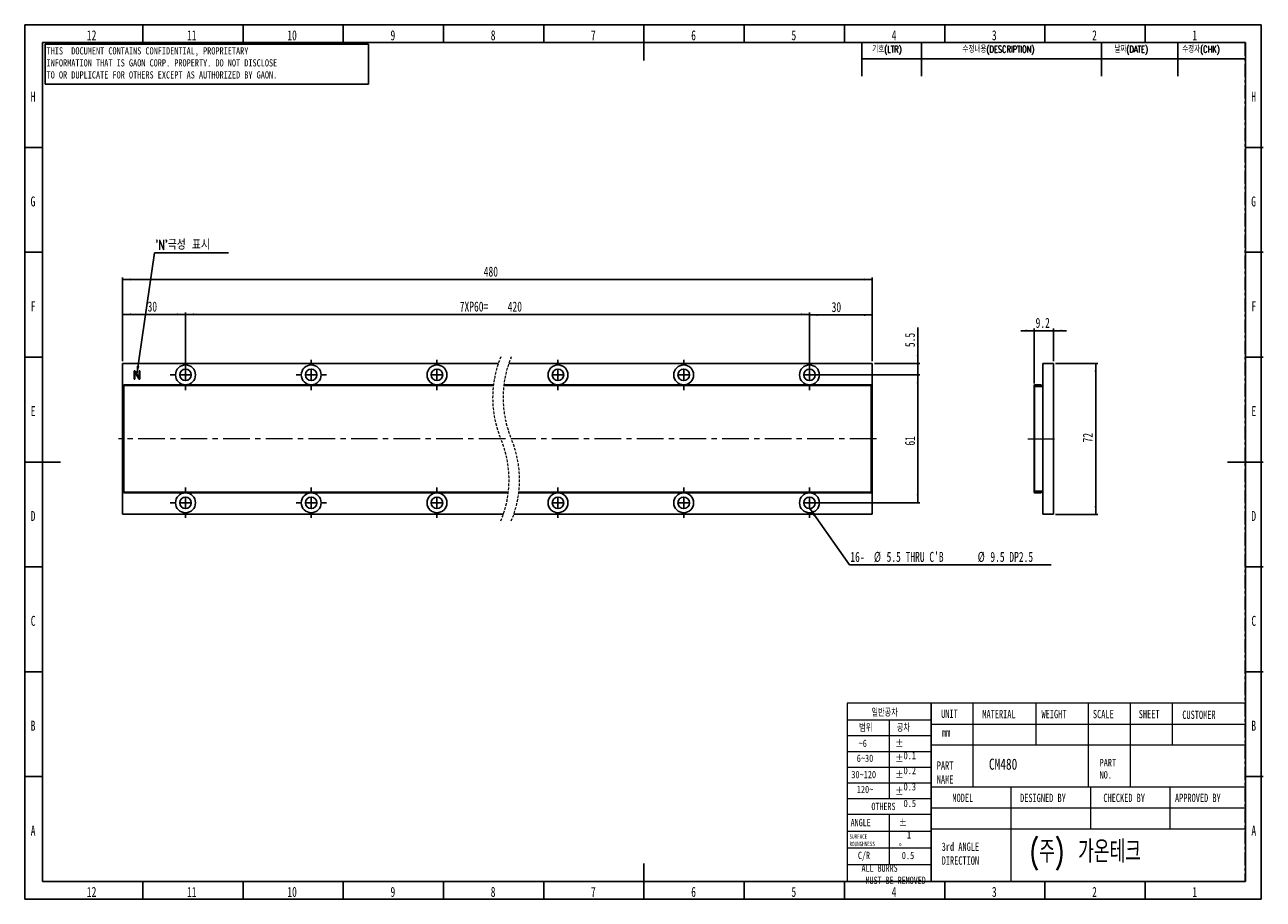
# Model space of a CAD drawing. Header units: millimetres. Extents: x 1 to 593, y 1 to 419.
import ezdxf

# ---------------------------------------------------------------- set-up
doc = ezdxf.new("R2010")
doc.units = ezdxf.units.MM
for name, pattern in [('CENTER', [10.16, 6.35, -1.27, 1.27, -1.27]), ('CENTERX2', [20.32, 12.7, -2.54, 2.54, -2.54]), ('HIDDEN', [1.905, 1.27, -0.635])]:
    doc.linetypes.add(name, pattern=pattern)
for name, color, linetype in [('CENTER_LINE', 1, 'CENTER'), ('DIM', 7, 'Continuous'), ('FORMAT', 7, 'Continuous')]:
    doc.layers.add(name, color=color, linetype=linetype)
doc.styles.add('SLDTEXTSTYLE0', font='TXT', dxfattribs={"width": 0.7})
doc.styles.add('SLDTEXTSTYLE1', font='TXT', dxfattribs={"width": 0.75})
doc.styles.add('SLDTEXTSTYLE2', font='TXT', dxfattribs={"width": 0.7, "bigfont": 'bigfont'})
doc.styles.add('SLDTEXTSTYLE3', font='TXT', dxfattribs={"width": 0.694444})
doc.dimstyles.new('SLDDIMSTYLE0', dxfattribs={"dimtxt": 5.45083, "dimasz": 4, "dimexe": 0, "dimexo": 0.0625, "dimgap": 1.362708, "dimtad": 1, "dimrnd": 1e-09, "dimzin": 12, "dimdsep": 46, "dimtxsty": 'SLDTEXTSTYLE0', "dimsah": 1, "dimcen": 0.09, "dimadec": 0, "dimazin": 3, "dimtfac": 1, "dimtofl": 0, "dimtmove": 0, "dimatfit": 3, "dimfxl": 0, "dimfrac": 2, "dimtolj": 1, "dimtzin": 12, "dimarcsym": 0})
doc.dimstyles.new('SLDDIMSTYLE1', dxfattribs={"dimtxt": 5.45083, "dimasz": 4, "dimexe": 0, "dimexo": 0.0625, "dimgap": 1.362708, "dimtad": 1, "dimrnd": 1e-09, "dimzin": 12, "dimdsep": 46, "dimtxsty": 'SLDTEXTSTYLE0', "dimsah": 1, "dimcen": 0.09, "dimadec": 0, "dimazin": 3, "dimtfac": 1, "dimtmove": 0, "dimatfit": 0, "dimfxl": 0, "dimfrac": 2, "dimtolj": 1, "dimtzin": 12, "dimarcsym": 0})
doc.dimstyles.new('SLDDIMSTYLE2', dxfattribs={"dimtxt": 0.18, "dimasz": 4, "dimexe": 0, "dimexo": 0.0625, "dimgap": 0, "dimtad": 0, "dimtih": 1, "dimtoh": 1, "dimdec": 0, "dimrnd": 1e-09, "dimzin": 0, "dimdsep": 46, "dimtxsty": 'Standard', "dimsah": 1, "dimcen": 0.09, "dimadec": 0, "dimazin": 0, "dimtfac": 4, "dimtdec": 0, "dimtofl": 0, "dimtmove": 0, "dimatfit": 3, "dimfxl": 0, "dimfrac": 2, "dimtolj": 1, "dimtzin": 0, "dimarcsym": 0})

# ---------------------------------------------------------------- blocks, each defined once
blk = doc.blocks.new('_D')
at = {"layer": 'DIM'}
for p, q in [((48.2, 258.04), (48.2, 281.37)), ((48.2, 280.37), (78.2, 280.37)), ((78.2, 252.54), (78.2, 281.37))]:
    blk.add_line(p, q, dxfattribs=at)
for points in [[(48.2, 280.37), (52.2, 279.87), (52.2, 280.87)], [(78.2, 280.37), (74.2, 280.87), (74.2, 279.87)]]:
    blk.add_solid(points, dxfattribs=at)
at = {"layer": 'DIM', "insert": (60.09, 286.51), "char_height": 4.762, "attachment_point": 1, "style": 'SLDTEXTSTYLE0'}
blk.add_mtext('30', dxfattribs=at)
blk = doc.blocks.new('_D_1')
at = {"layer": 'DIM'}
for p, q in [((48.2, 258.04), (48.2, 298.04)), ((48.2, 297.04), (405.95, 297.04)), ((405.95, 258.04), (405.95, 298.04))]:
    blk.add_line(p, q, dxfattribs=at)
for points in [[(48.2, 297.04), (52.2, 296.54), (52.2, 297.54)], [(405.95, 297.04), (401.95, 297.54), (401.95, 296.54)]]:
    blk.add_solid(points, dxfattribs=at)
at = {"layer": 'DIM', "insert": (220.52, 303.18), "char_height": 4.762, "attachment_point": 1, "style": 'SLDTEXTSTYLE0'}
blk.add_mtext('480', dxfattribs=at)
blk = doc.blocks.new('_D_2')
at = {"layer": 'DIM'}
for p, q in [((376.95, 251.54), (428.65, 251.54)), ((427.65, 251.54), (427.65, 190.54)), ((376.95, 190.54), (428.65, 190.54))]:
    blk.add_line(p, q, dxfattribs=at)
for points in [[(427.65, 251.54), (427.15, 247.54), (428.15, 247.54)], [(427.65, 190.54), (428.15, 194.54), (427.15, 194.54)]]:
    blk.add_solid(points, dxfattribs=at)
at = {"layer": 'DIM', "insert": (421.51, 217.81), "char_height": 4.762, "attachment_point": 1, "rotation": 90, "style": 'SLDTEXTSTYLE0'}
blk.add_mtext('61', dxfattribs=at)
blk = doc.blocks.new('_D_3')
at = {"layer": 'DIM'}
for p, q in [((427.65, 257.04), (427.65, 274.18)), ((406.95, 257.04), (428.65, 257.04)), ((427.65, 251.54), (427.65, 257.04)), ((376.95, 251.54), (428.65, 251.54)), ((427.65, 251.54), (427.65, 245.19))]:
    blk.add_line(p, q, dxfattribs=at)
for points in [[(427.65, 257.04), (428.15, 261.04), (427.15, 261.04)], [(427.65, 251.54), (427.15, 247.54), (428.15, 247.54)]]:
    blk.add_solid(points, dxfattribs=at)
at = {"layer": 'DIM', "insert": (421.51, 264.78), "char_height": 4.762, "attachment_point": 1, "rotation": 90, "style": 'SLDTEXTSTYLE0'}
blk.add_mtext('5.5', dxfattribs=at)
blk = doc.blocks.new('_D_4')
at = {"layer": 'DIM'}
for p, q in [((78.2, 252.54), (78.2, 281.37)), ((78.2, 280.37), (375.95, 280.37)), ((375.95, 252.54), (375.95, 281.37))]:
    blk.add_line(p, q, dxfattribs=at)
for points in [[(78.2, 280.37), (82.2, 279.87), (82.2, 280.87)], [(375.95, 280.37), (371.95, 280.87), (371.95, 279.87)]]:
    blk.add_solid(points, dxfattribs=at)
at = {"layer": 'DIM', "char_height": 4.762, "attachment_point": 1, "style": 'SLDTEXTSTYLE0'}
for s, insert in [('7XP60=', (209.07, 286.51)), ('420', (231.97, 286.51))]:
    blk.add_mtext(s, dxfattribs=dict(at, insert=insert))
blk = doc.blocks.new('_D_5')
at = {"layer": 'DIM'}
for p, q in [((375.95, 252.54), (375.95, 281.13)), ((375.95, 280.13), (405.95, 280.13)), ((405.95, 258.04), (405.95, 281.13))]:
    blk.add_line(p, q, dxfattribs=at)
for points in [[(375.95, 280.13), (379.95, 279.63), (379.95, 280.63)], [(405.95, 280.13), (401.95, 280.63), (401.95, 279.63)]]:
    blk.add_solid(points, dxfattribs=at)
at = {"layer": 'DIM', "insert": (386.55, 286.27), "char_height": 4.762, "attachment_point": 1, "style": 'SLDTEXTSTYLE0'}
blk.add_mtext('30', dxfattribs=at)
blk = doc.blocks.new('SW_NOTE_0')
at = {"layer": 'DIM', "color": 0}
blk.add_line((96.23, 0), (0, 0), dxfattribs=at)
at = {"layer": 'DIM', "color": 0, "attachment_point": 1, "style": 'SLDTEXTSTYLE0'}
for s, insert, char_height in [('16-', (0.42, 6.15), 4.762), ('%%c', (11.67, 6.15), 4.762), ("5.5 THRU C'B", (17.71, 6.15), 4.7625), ('%%c', (61.19, 6.15), 4.762), ('9.5 DP2.5', (67.23, 6.15), 4.762)]:
    blk.add_mtext(s, dxfattribs=dict(at, insert=insert, char_height=char_height))
blk = doc.blocks.new('SW_NOTE_0_1')
at = {"layer": 'DIM', "color": 0}
blk.add_line((35.43, 0), (0, 0), dxfattribs=at)
at = {"layer": 'DIM', "color": 0, "insert": (0.4, 6.21), "char_height": 4.762, "attachment_point": 1, "style": 'SLDTEXTSTYLE2'}
blk.add_mtext("'N'극성 표시", dxfattribs=at)
blk = doc.blocks.new('SW_CENTERMARKSYMBOL_0')
at = {"layer": 'DIM', "color": 0}
for p, q in [((-60, 5), (-60, 7.25)), ((0, 5), (0, 7.25)), ((60, 5), (60, 7.25)), ((117.75, 5), (117.75, 7.25)), ((177.75, 5), (177.75, 7.25)), ((237.75, 5), (237.75, 7.25)), ((-65, 0), (-67.25, 0)), ((-60, 0), (-62.5, 0)), ((-60, 0), (-60, 2.5)), ((-60, 0), (-60, -2.5)), ((-60, 0), (-57.5, 0)), ((-5, 0), (-7.25, 0)), ((0, 0), (-2.5, 0)), ((0, 0), (-2.5, 0)), ((0, 0), (0, 2.5)), ((0, 0), (0, 2.5)), ((0, 0), (0, -2.5)), ((0, 0), (2.5, 0)), ((0, 0), (0, -2.5)), ((0, 0), (2.5, 0)), ((5, 0), (7.25, 0)), ((60, 0), (57.5, 0)), ((60, 0), (60, 2.5)), ((60, 0), (60, -2.5)), ((60, 0), (62.5, 0)), ((117.75, 0), (115.25, 0)), ((117.75, 0), (117.75, 2.5)), ((117.75, 0), (117.75, -2.5)), ((117.75, 0), (120.25, 0)), ((177.75, 0), (175.25, 0)), ((177.75, 0), (177.75, 2.5)), ((177.75, 0), (177.75, -2.5)), ((177.75, 0), (180.25, 0)), ((237.75, 0), (235.25, 0)), ((237.75, 0), (237.75, 2.5)), ((237.75, 0), (237.75, -2.5)), ((237.75, 0), (240.25, 0)), ((242.75, 0), (245, 0)), ((-60, -5), (-60, -7.25)), ((0, -5), (0, -7.25)), ((60, -5), (60, -7.25)), ((117.75, -5), (117.75, -7.25)), ((177.75, -5), (177.75, -7.25)), ((237.75, -5), (237.75, -7.25))]:
    blk.add_line(p, q, dxfattribs=at)
blk = doc.blocks.new('SW_CENTERMARKSYMBOL_1')
at = {"layer": 'DIM', "color": 0}
for p, q in [((-60, 5), (-60, 7.25)), ((0, 5), (0, 7.25)), ((60, 5), (60, 7.25)), ((117.75, 5), (117.75, 7.25)), ((177.75, 5), (177.75, 7.25)), ((237.75, 5), (237.75, 7.25)), ((-65, 0), (-67.25, 0)), ((-60, 0), (-62.5, 0)), ((-60, 0), (-60, 2.5)), ((-60, 0), (-60, -2.5)), ((-60, 0), (-57.5, 0)), ((-5, 0), (-7.25, 0)), ((0, 0), (-2.5, 0)), ((0, 0), (-2.5, 0)), ((0, 0), (0, 2.5)), ((0, 0), (0, 2.5)), ((0, 0), (0, -2.5)), ((0, 0), (2.5, 0)), ((0, 0), (0, -2.5)), ((0, 0), (2.5, 0)), ((5, 0), (7.25, 0)), ((60, 0), (57.5, 0)), ((60, 0), (60, 2.5)), ((60, 0), (60, -2.5)), ((60, 0), (62.5, 0)), ((117.75, 0), (115.25, 0)), ((117.75, 0), (117.75, 2.5)), ((117.75, 0), (117.75, -2.5)), ((117.75, 0), (120.25, 0)), ((177.75, 0), (175.25, 0)), ((177.75, 0), (177.75, 2.5)), ((177.75, 0), (177.75, -2.5)), ((177.75, 0), (180.25, 0)), ((237.75, 0), (235.25, 0)), ((237.75, 0), (237.75, 2.5)), ((237.75, 0), (237.75, -2.5)), ((237.75, 0), (240.25, 0)), ((242.75, 0), (245, 0)), ((-60, -5), (-60, -7.25)), ((0, -5), (0, -7.25)), ((60, -5), (60, -7.25)), ((117.75, -5), (117.75, -7.25)), ((177.75, -5), (177.75, -7.25)), ((237.75, -5), (237.75, -7.25))]:
    blk.add_line(p, q, dxfattribs=at)
blk = doc.blocks.new('_D_6')
at = {"layer": 'DIM'}
for p, q in [((483.14, 272.6), (476.79, 272.6)), ((483.14, 247.44), (483.14, 273.6)), ((492.34, 272.6), (483.14, 272.6)), ((492.34, 258.04), (492.34, 273.6)), ((492.34, 272.6), (498.69, 272.6))]:
    blk.add_line(p, q, dxfattribs=at)
for points in [[(483.14, 272.6), (479.14, 273.1), (479.14, 272.1)], [(492.34, 272.6), (496.34, 272.1), (496.34, 273.1)]]:
    blk.add_solid(points, dxfattribs=at)
at = {"layer": 'DIM', "insert": (483.86, 278.74), "char_height": 4.762, "attachment_point": 1, "style": 'SLDTEXTSTYLE0'}
blk.add_mtext('9.2', dxfattribs=at)
blk = doc.blocks.new('_D_7')
at = {"layer": 'DIM'}
for p, q in [((493.34, 257.04), (513.55, 257.04)), ((512.55, 185.04), (512.55, 257.04)), ((493.34, 185.04), (513.55, 185.04))]:
    blk.add_line(p, q, dxfattribs=at)
for points in [[(512.55, 257.04), (512.05, 253.04), (513.05, 253.04)], [(512.55, 185.04), (513.05, 189.04), (512.05, 189.04)]]:
    blk.add_solid(points, dxfattribs=at)
at = {"layer": 'DIM', "insert": (506.41, 219.32), "char_height": 4.762, "attachment_point": 1, "rotation": 90, "style": 'SLDTEXTSTYLE0'}
blk.add_mtext('72', dxfattribs=at)

msp = doc.modelspace()

# ---------------------------------------------------------------- linework, layer by layer
at = {"color": 7, "linetype": 'Continuous', "lineweight": 25}
for p, q in [((57.833, 410), (57.833, 418.5)), ((105.667, 410), (105.667, 418.5)), ((153.5, 410), (153.5, 418.5)), ((201.333, 410), (201.333, 418.5)), ((249.167, 410), (249.167, 418.5)), ((297, 418.501), (297, 401.499)), ((344.833, 410), (344.833, 418.5)), ((392.667, 410), (392.667, 418.5)), ((440.5, 410), (440.5, 418.5)), ((488.333, 410), (488.333, 418.5)), ((536.167, 410), (536.167, 418.5)), ((10, 10), (10, 410)), ((10, 410), (584, 410)), ((584, 410), (584, 10)), ((10, 360), (1.5, 360)), ((584, 360), (592.5, 360)), ((10, 310), (1.5, 310)), ((584, 310), (592.5, 310)), ((10, 260), (1.5, 260)), ((48.203, 257.045), (48.203, 185.045)), ((227.488, 257.045), (48.203, 257.045)), ((405.951, 257.045), (232.488, 257.045)), ((405.951, 185.045), (405.951, 257.045)), ((487.344, 185.045), (487.344, 257.045)), ((487.344, 257.045), (492.344, 257.045)), ((492.344, 185.045), (492.344, 257.045)), ((584, 260), (592.5, 260)), ((53.697, 253.238), (53.697, 249.633)), ((54.042, 249.618), (54.042, 252.853)), ((54.042, 252.853), (55.771, 249.94)), ((54.289, 253.076), (54.106, 253.336)), ((56.067, 250.035), (54.289, 253.076)), ((55.771, 249.94), (56.065, 249.514)), ((56.067, 253.305), (56.067, 250.035)), ((56.413, 249.66), (56.413, 253.305)), ((225.139, 246.745), (48.703, 246.745)), ((48.703, 246.745), (48.703, 246.445)), ((225.104, 246.445), (48.703, 246.445)), ((48.703, 246.445), (48.703, 195.645)), ((405.451, 246.445), (230.104, 246.445)), ((405.451, 246.745), (230.139, 246.745)), ((405.451, 246.745), (405.451, 246.445)), ((405.451, 246.445), (405.451, 195.645)), ((483.344, 246.445), (483.144, 246.445)), ((483.144, 246.445), (483.144, 195.645)), ((483.344, 246.445), (483.344, 195.645)), ((483.344, 246.045), (487.344, 246.045)), ((483.444, 246.745), (483.444, 246.545)), ((486.544, 246.745), (483.444, 246.745)), ((486.544, 246.545), (483.444, 246.545)), ((486.544, 246.545), (486.544, 246.745)), ((1.499, 210), (18.501, 210)), ((592.501, 210), (575.499, 210)), ((232.273, 195.645), (48.703, 195.645)), ((48.703, 195.645), (48.703, 195.345)), ((232.238, 195.345), (48.703, 195.345)), ((405.451, 195.345), (237.238, 195.345)), ((405.451, 195.645), (237.273, 195.645)), ((405.451, 195.645), (405.451, 195.345)), ((483.144, 195.645), (483.344, 195.645)), ((483.344, 196.045), (487.344, 196.045)), ((483.444, 195.545), (483.444, 195.345)), ((483.444, 195.545), (486.544, 195.545)), ((483.444, 195.345), (486.544, 195.345)), ((486.544, 195.345), (486.544, 195.545)), ((48.203, 185.045), (229.889, 185.045)), ((234.889, 185.045), (405.951, 185.045)), ((487.344, 185.045), (492.344, 185.045)), ((10, 160), (1.5, 160)), ((584, 160), (592.5, 160)), ((10, 110), (1.5, 110)), ((584, 110), (592.5, 110)), ((10, 60), (1.5, 60)), ((584, 60), (592.5, 60)), ((297, 1.499), (297, 18.501)), ((584, 10), (10, 10)), ((57.833, 10), (57.833, 1.5)), ((105.667, 10), (105.667, 1.5)), ((153.5, 10), (153.5, 1.5)), ((201.333, 10), (201.333, 1.5)), ((249.167, 10), (249.167, 1.5)), ((344.833, 10), (344.833, 1.5)), ((392.667, 10), (392.667, 1.5)), ((440.5, 10), (440.5, 1.5)), ((488.333, 10), (488.333, 1.5)), ((536.167, 10), (536.167, 1.5))]:
    msp.add_line(p, q, dxfattribs=at)
at = {"color": 7, "linetype": 'Continuous', "lineweight": 18}
for p, q in [((434, 95), (394, 95)), ((394, 95), (394, 10)), ((583.884, 95), (434, 95)), ((434, 95), (434, 10)), ((434, 10), (434, 95)), ((454, 95), (454, 75)), ((484, 95), (484, 75)), ((509, 95), (509, 75)), ((529, 95), (529, 75)), ((549, 95), (549, 75)), ((583.884, 95), (583.884, 10)), ((394, 87), (434, 87)), ((414, 87), (414, 49.5)), ((434, 85), (583.972, 85)), ((394, 79.5), (434, 79.5)), ((394, 72), (434, 72)), ((583.972, 75), (434, 75)), ((454, 75), (454, 55)), ((509, 75), (509, 55)), ((529, 75), (529, 55)), ((394, 64.5), (434, 64.5)), ((394, 57), (434, 57)), ((584, 55), (434, 55)), ((472, 55), (472, 45)), ((510, 55), (510, 45)), ((548, 55), (548, 45)), ((394, 49.5), (434, 49.5)), ((394, 42), (434, 42)), ((414, 42), (414, 18)), ((434, 45), (583.884, 45)), ((472, 45), (472, 10)), ((510, 45), (510, 35)), ((548, 45), (548, 35)), ((394, 34), (434, 34)), ((434, 35), (583.884, 35)), ((394, 26), (434, 26)), ((394, 18), (434, 18)), ((394, 10), (434, 10)), ((583.884, 10), (434, 10))]:
    msp.add_line(p, q, dxfattribs=at)
at = {"color": 7, "linetype": 'Continuous', "lineweight": 25}
for centre, radius in [((78.203, 251.545), 4.75), ((78.203, 251.545), 2.75), ((138.203, 251.545), 4.75), ((138.203, 251.545), 2.75), ((198.203, 251.545), 4.75), ((198.203, 251.545), 2.75), ((255.951, 251.545), 4.75), ((255.951, 251.545), 2.75), ((315.951, 251.545), 4.75), ((315.951, 251.545), 2.75), ((375.951, 251.545), 4.75), ((375.951, 251.545), 2.75), ((78.203, 190.545), 4.75), ((138.203, 190.545), 4.75), ((198.203, 190.545), 4.75), ((255.951, 190.545), 4.75), ((315.951, 190.545), 4.75), ((375.951, 190.545), 4.75), ((78.203, 190.545), 2.75), ((138.203, 190.545), 2.75), ((198.203, 190.545), 2.75), ((255.951, 190.545), 2.75), ((315.951, 190.545), 2.75), ((375.951, 190.545), 2.75)]:
    msp.add_circle(centre, radius, dxfattribs=at)
at = {"color": 7, "linetype": 'HIDDEN', "lineweight": 18}
for centre, radius, start, end in [((275.698, 240.632), 50.928, 157.380135, 202.619865), ((280.698, 240.632), 50.928, 157.380135, 202.619865), ((181.678, 201.457), 50.927, 337.380135, 22.619865), ((186.678, 201.457), 50.927, 337.380135, 22.619865)]:
    msp.add_arc(centre, radius, start, end, dxfattribs=at)
at = {"color": 7, "linetype": 'Continuous', "lineweight": 25}
for centre, radius, start, end in [((483.444, 246.445), 0.3, 90, 180), ((483.444, 246.445), 0.1, 90, 180), ((483.444, 195.645), 0.3, 180, 270), ((483.444, 195.645), 0.1, 180, 270)]:
    msp.add_arc(centre, radius, start, end, dxfattribs=at)
for points, knots in [([(53.858, 253.446), (53.831, 253.439), (53.778, 253.426), (53.705, 253.354), (53.7, 253.282), (53.697, 253.238)], [0, 0, 0, 0, 0.281077, 0.5606837, 1, 1, 1, 1]), ([(53.697, 249.633), (53.698, 249.605), (53.702, 249.554), (53.732, 249.515), (53.746, 249.498)], [0, 0, 0, 0, 0.5600262, 1, 1, 1, 1]), ([(53.746, 249.498), (53.766, 249.482), (53.802, 249.455), (53.847, 249.449), (53.866, 249.446)], [0, 0, 0, 0, 0.5591367, 1, 1, 1, 1]), ([(54.106, 253.336), (54.09, 253.358), (54.057, 253.4), (53.971, 253.45), (53.901, 253.447), (53.858, 253.446)], [0, 0, 0, 0, 0.28056601, 0.56119995, 1, 1, 1, 1]), ([(53.866, 249.446), (53.89, 249.447), (53.933, 249.449), (53.971, 249.469), (53.987, 249.478)], [0, 0, 0, 0, 0.5592749, 1, 1, 1, 1]), ([(53.987, 249.478), (54.006, 249.501), (54.038, 249.542), (54.041, 249.595), (54.042, 249.618)], [0, 0, 0, 0, 0.5589194, 1, 1, 1, 1]), ([(56.065, 249.514), (56.079, 249.497), (56.107, 249.464), (56.182, 249.436), (56.237, 249.442), (56.271, 249.446)], [0, 0, 0, 0, 0.27985191, 0.56068754, 1, 1, 1, 1]), ([(56.116, 253.415), (56.1, 253.398), (56.071, 253.366), (56.068, 253.324), (56.067, 253.305)], [0, 0, 0, 0, 0.5586985, 1, 1, 1, 1]), ([(56.237, 253.446), (56.213, 253.445), (56.171, 253.443), (56.133, 253.423), (56.116, 253.415)], [0, 0, 0, 0, 0.5593626, 1, 1, 1, 1]), ([(56.358, 253.41), (56.337, 253.422), (56.299, 253.443), (56.256, 253.445), (56.237, 253.446)], [0, 0, 0, 0, 0.5579472, 1, 1, 1, 1]), ([(56.271, 249.446), (56.296, 249.455), (56.345, 249.472), (56.405, 249.551), (56.41, 249.618), (56.413, 249.66)], [0, 0, 0, 0, 0.2805798, 0.5604059, 1, 1, 1, 1]), ([(56.413, 253.305), (56.41, 253.329), (56.405, 253.371), (56.372, 253.398), (56.358, 253.41)], [0, 0, 0, 0, 0.5589316, 1, 1, 1, 1])]:
    msp.add_open_spline(points, degree=3, knots=knots, dxfattribs=at)
at = {"layer": 'CENTER_LINE'}
for p, q in [((13.577, 410), (583.884, 410)), ((583.884, 410), (583.884, 10)), ((13.577, 10), (583.884, 10))]:
    msp.add_line(p, q, dxfattribs=at)
at = {"layer": 'DIM'}
for p, q in [((11.158, 409.296), (165.544, 409.296)), ((11.158, 409.296), (11.158, 390.12)), ((165.544, 409.296), (165.544, 390.12)), ((400.884, 410), (400.884, 393.95)), ((429.384, 410), (429.384, 393.95)), ((515.322, 409.905), (515.322, 393.95)), ((551.78, 410), (551.78, 393.95)), ((400.884, 402.2), (583.884, 402.2)), ((11.158, 390.12), (165.544, 390.12))]:
    msp.add_line(p, q, dxfattribs=at)
at = {"layer": 'DIM', "linetype": 'CENTERX2', "lineweight": 18}
for p, q in [((230.848, 221.045), (46.203, 221.045)), ((407.951, 221.045), (233.688, 221.045)), ((480.233, 221.045), (494.344, 221.045))]:
    msp.add_line(p, q, dxfattribs=at)
at = {"layer": 'FORMAT'}
for p, q in [((1.5, 418.5), (591.5, 418.5)), ((1.5, 418.5), (1.5, 1.5)), ((591.5, 418.5), (591.5, 1.5)), ((1.5, 1.5), (591.5, 1.5))]:
    msp.add_line(p, q, dxfattribs=at)

# ---------------------------------------------------------------- block references
at = {"layer": 'DIM'}
for name, p in [('SW_NOTE_0_1', (63.336, 309.802)), ('SW_CENTERMARKSYMBOL_0', (138.203, 251.545)), ('SW_CENTERMARKSYMBOL_1', (138.203, 190.545)), ('SW_NOTE_0', (395.046, 160.99))]:
    msp.add_blockref(name, p, dxfattribs=at)

# ---------------------------------------------------------------- texts
at = {"color": 7, "linetype": 'Continuous', "lineweight": 0}
for s, insert, char_height, attachment_point, style in [('12', (33.4, 415.879), 4.7625, 2, 'SLDTEXTSTYLE0'), ('11', (81.233, 415.879), 4.7625, 2, 'SLDTEXTSTYLE0'), ('10', (129.066, 415.879), 4.7625, 2, 'SLDTEXTSTYLE0'), ('9', (177.158, 415.879), 4.762, 2, 'SLDTEXTSTYLE0'), ('8', (224.991, 415.879), 4.762, 2, 'SLDTEXTSTYLE0'), ('7', (272.825, 415.879), 4.762, 2, 'SLDTEXTSTYLE0'), ('6', (320.658, 415.879), 4.762, 2, 'SLDTEXTSTYLE0'), ('5', (368.491, 415.879), 4.762, 2, 'SLDTEXTSTYLE0'), ('4', (416.325, 415.879), 4.762, 2, 'SLDTEXTSTYLE0'), ('3', (464.158, 415.879), 4.762, 2, 'SLDTEXTSTYLE0'), ('2', (511.991, 415.879), 4.762, 2, 'SLDTEXTSTYLE0'), ('1', (559.825, 415.879), 4.762, 2, 'SLDTEXTSTYLE0'), ('H', (5.44, 386.629), 4.762, 2, 'SLDTEXTSTYLE0'), ('H', (587.94, 386.629), 4.762, 2, 'SLDTEXTSTYLE0'), ('G', (5.391, 336.629), 4.762, 2, 'SLDTEXTSTYLE0'), ('G', (587.891, 336.629), 4.762, 2, 'SLDTEXTSTYLE0'), ('F', (5.495, 286.629), 4.762, 2, 'SLDTEXTSTYLE0'), ('F', (587.995, 286.629), 4.762, 2, 'SLDTEXTSTYLE0'), ('E', (5.477, 236.629), 4.762, 2, 'SLDTEXTSTYLE0'), ('E', (587.977, 236.629), 4.762, 2, 'SLDTEXTSTYLE0'), ('D', (5.466, 186.629), 4.762, 2, 'SLDTEXTSTYLE0'), ('D', (587.966, 186.629), 4.762, 2, 'SLDTEXTSTYLE0'), ('C', (5.479, 136.629), 4.762, 2, 'SLDTEXTSTYLE0'), ('C', (587.979, 136.629), 4.762, 2, 'SLDTEXTSTYLE0'), ('일반공차', (405.526, 92.147), 3.5, 1, 'SLDTEXTSTYLE2'), ('UNIT', (438.791, 91.959), 3.9687, 1, 'SLDTEXTSTYLE0'), ('MATERIAL', (458.46, 91.77), 3.9687, 1, 'SLDTEXTSTYLE0'), ('WEIGHT', (486.7, 91.77), 3.9687, 1, 'SLDTEXTSTYLE0'), ('SCALE', (511.232, 91.77), 3.9687, 1, 'SLDTEXTSTYLE0'), ('SHEET', (533.106, 91.77), 3.9687, 1, 'SLDTEXTSTYLE0'), ('CUSTOMER', (553.885, 91.445), 3.9687, 1, 'SLDTEXTSTYLE0'), ('B', (5.463, 86.629), 4.762, 2, 'SLDTEXTSTYLE0'), ('범위', (399.674, 84.895), 3.5, 1, 'SLDTEXTSTYLE2'), ('공차', (417.635, 84.895), 3.5, 1, 'SLDTEXTSTYLE2'), ('B', (587.963, 86.629), 4.762, 2, 'SLDTEXTSTYLE0'), ('~6', (399.413, 77.596), 3.5, 1, 'SLDTEXTSTYLE1'), ('%%p^J  0.1', (416.897, 77.596), 3.5, 1, 'SLDTEXTSTYLE3'), ('mm', (439.192, 83.016), 3.9687, 1, 'SLDTEXTSTYLE0'), ('6~30', (398.542, 70.458), 3.5, 1, 'SLDTEXTSTYLE1'), ('%%p^J  0.2', (416.897, 70.458), 3.5, 1, 'SLDTEXTSTYLE3'), ('PART^JNAME', (436.721, 67.208), 3.9687, 1, 'SLDTEXTSTYLE0'), ('CM480', (461.621, 68.543), 5.2917, 1, 'SLDTEXTSTYLE1'), ('PART^JNO.', (514.421, 68.37), 3.5, 1, 'SLDTEXTSTYLE1'), ('30~120', (395.956, 62.706), 3.5, 1, 'SLDTEXTSTYLE1'), ('%%p^J  0.3', (416.897, 62.706), 3.5, 1, 'SLDTEXTSTYLE3'), ('120~', (398.542, 55.608), 3.5, 1, 'SLDTEXTSTYLE1'), ('%%p^J  0.5', (416.897, 54.789), 3.5, 1, 'SLDTEXTSTYLE3'), ('OTHERS', (405.526, 47.497), 3.5, 1, 'SLDTEXTSTYLE0'), ('MODEL', (444.168, 51.802), 3.9687, 1, 'SLDTEXTSTYLE0'), ('DESIGNED BY', (476.478, 51.802), 3.96875, 1, 'SLDTEXTSTYLE0'), ('CHECKED BY', (516.218, 51.802), 3.9687, 1, 'SLDTEXTSTYLE0'), ('APPROVED BY', (550.382, 51.802), 3.96875, 1, 'SLDTEXTSTYLE0'), ('A', (5.485, 36.629), 4.762, 2, 'SLDTEXTSTYLE0'), ('ANGLE', (395.605, 39.807), 3.5, 1, 'SLDTEXTSTYLE0'), ('%%p^J  1^J%%d', (418.553, 39.781), 3.5, 1, 'SLDTEXTSTYLE1'), ('A', (587.985, 36.629), 4.762, 2, 'SLDTEXTSTYLE0'), ('SURFACE^JROUNGHNESS', (395.072, 32.455), 2.11667, 1, 'SLDTEXTSTYLE0'), ('(주) 가온테크', (481.188, 29.519), 10.5833, 1, 'SLDTEXTSTYLE2'), ('C/R', (399.086, 24.136), 3.5, 1, 'SLDTEXTSTYLE0'), ('0.5', (420.035, 24.111), 3.5, 1, 'SLDTEXTSTYLE1'), ('3rd ANGLE^JDIRECTION', (439.047, 28.534), 3.96875, 1, 'SLDTEXTSTYLE0'), ('ALL BURRS^J MUST BE REMOVED', (400.802, 18.082), 3.5, 1, 'SLDTEXTSTYLE0'), ('12', (33.4, 7.379), 4.7625, 2, 'SLDTEXTSTYLE0'), ('11', (81.233, 7.379), 4.7625, 2, 'SLDTEXTSTYLE0'), ('10', (129.066, 7.379), 4.7625, 2, 'SLDTEXTSTYLE0'), ('9', (177.158, 7.379), 4.762, 2, 'SLDTEXTSTYLE0'), ('8', (224.991, 7.379), 4.762, 2, 'SLDTEXTSTYLE0'), ('7', (272.825, 7.379), 4.762, 2, 'SLDTEXTSTYLE0'), ('6', (320.658, 7.379), 4.762, 2, 'SLDTEXTSTYLE0'), ('5', (368.491, 7.379), 4.762, 2, 'SLDTEXTSTYLE0'), ('4', (416.325, 7.379), 4.762, 2, 'SLDTEXTSTYLE0'), ('3', (464.158, 7.379), 4.762, 2, 'SLDTEXTSTYLE0'), ('2', (511.991, 7.379), 4.762, 2, 'SLDTEXTSTYLE0'), ('1', (559.825, 7.379), 4.762, 2, 'SLDTEXTSTYLE0')]:
    msp.add_mtext(s, dxfattribs=dict(at, insert=insert, char_height=char_height, attachment_point=attachment_point, style=style))
at = {"layer": 'DIM', "attachment_point": 1}
for s, insert, char_height, style in [('THIS  DOCUMENT CONTAINS CONFIDENTIAL, PROPRIETARY ^JINFORMATION THAT IS GAON CORP. PROPERTY. DO NOT DISCLOSE ^JTO OR DUPLICATE FOR OTHERS EXCEPT AS AUTHORIZED BY GAON.', (11.906, 407.791), 3.439583, 'SLDTEXTSTYLE0'), ('기호(LTR)', (405.92, 408.389), 3.175, 'SLDTEXTSTYLE2'), ('수정내용(DESCRIPTION)', (448.986, 408.389), 3.175, 'SLDTEXTSTYLE2'), ('날짜(DATE)', (521.483, 408.389), 3.175, 'SLDTEXTSTYLE2'), ('수정자(CHK)', (553.826, 408.389), 3.175, 'SLDTEXTSTYLE2')]:
    msp.add_mtext(s, dxfattribs=dict(at, insert=insert, char_height=char_height, style=style))

# ---------------------------------------------------------------- dimensions: what is measured, and where the dimension line sits
at = {"layer": 'DIM'}
for base, p1, p2, text, picture, middle in [((405.951, 297.045), (48.203, 257.045), (405.951, 257.045), '480', '_D_1', (225.983, 297.045)), ((375.951, 280.374), (78.203, 251.545), (375.951, 251.545), '7XP60=420', '_D_4', (225.983, 280.374))]:
    dim = msp.add_linear_dim(base=base, p1=p1, p2=p2, text=text, dimstyle='SLDDIMSTYLE0', dxfattribs=at)
    dim.commit()
    dim.dimension.update_dxf_attribs({"geometry": picture, "text_midpoint": middle, "dimtype": 160})
for base, p1, p2, dimstyle, picture, middle in [((78.203, 280.374), (48.203, 257.045), (78.203, 251.545), 'SLDDIMSTYLE0', '_D', (63.734, 280.374)), ((405.951, 280.129), (375.951, 251.545), (405.951, 257.045), 'SLDDIMSTYLE0', '_D_5', (390.194, 280.129)), ((483.144, 272.6), (492.344, 257.045), (483.144, 246.445), 'SLDDIMSTYLE1', '_D_6', (488.561, 272.6))]:
    dim = msp.add_linear_dim(base=base, p1=p1, p2=p2, dimstyle=dimstyle, dxfattribs=at)
    dim.commit()
    dim.dimension.update_dxf_attribs({"geometry": picture, "text_midpoint": middle, "dimtype": 160})
for base, p1, p2, dimstyle, picture, middle in [((427.648, 257.045), (375.951, 251.545), (405.951, 257.045), 'SLDDIMSTYLE1', '_D_3', (427.648, 269.477)), ((512.548, 257.045), (492.344, 185.045), (492.344, 257.045), 'SLDDIMSTYLE0', '_D_7', (512.548, 222.961)), ((427.648, 190.545), (375.951, 251.545), (375.951, 190.545), 'SLDDIMSTYLE0', '_D_2', (427.648, 221.456))]:
    dim = msp.add_linear_dim(base=base, p1=p1, p2=p2, angle=90, dimstyle=dimstyle, dxfattribs=at)
    dim.commit()
    dim.dimension.update_dxf_attribs({"geometry": picture, "text_midpoint": middle, "dimtype": 160})

# ---------------------------------------------------------------- leaders
for points in [[(55.029, 251.81), (63.336, 309.802)], [(376.201, 187.806), (395.046, 160.99)]]:
    msp.add_leader(points, dimstyle='SLDDIMSTYLE2', dxfattribs=at)

doc.saveas('drawing.dxf')
